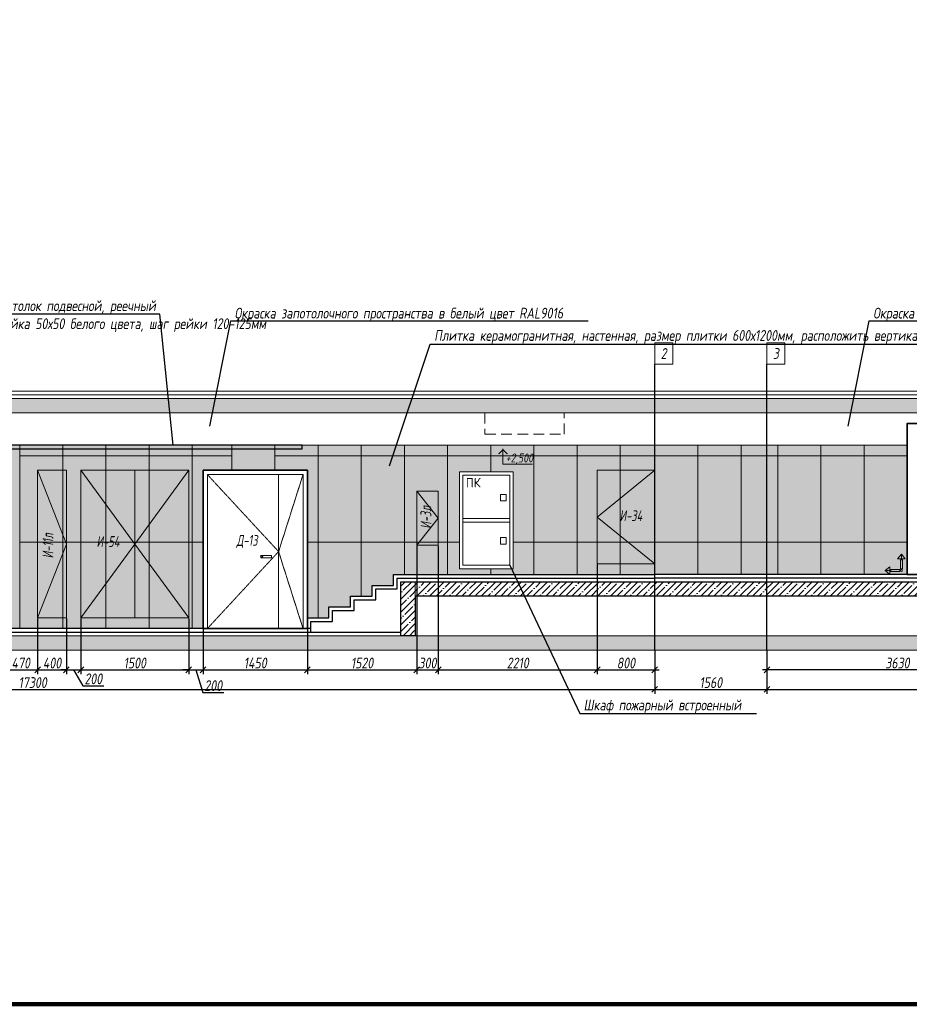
# Model space of a CAD drawing. Header units: millimetres. Extents: x -26888115 to 7466299, y -86687 to 22081.
# Tile 191 of 225: x 166136 to 178506, y -10017 to 3671. Entities that reach past the tile are written whole.
import ezdxf
from ezdxf import colors
from ezdxf.entities.mleader import LeaderData, LeaderLine
from ezdxf.math import Vec2, Vec3

# ---------------------------------------------------------------- set-up
doc = ezdxf.new("R2010")
doc.units = ezdxf.units.MM
for name, pattern in [('( Hidden )', [0.375, 0.25, -0.125]), ('DASHDOT', [25.4, 12.7, -6.35, 0, -6.35]), ('DASHED', [0.75, 0.5, -0.25]), ('DASHEDx20', [0.75, 0.5, -0.25])]:
    doc.linetypes.add(name, pattern=pattern)
doc.layers.get('Defpoints').update_dxf_attribs({"color": 31})
for name, color, linetype, lineweight in [('A-DETL-GENF', 7, 'Continuous', 5), ('dim_pot', 183, 'Continuous', 9), ('engineering', 20, 'Continuous', 13), ('nadpisi_v_tablice', 7, 'Continuous', 9), ('Двери', 7, 'Continuous', 5), ('Отделка стен', 253, 'Continuous', 0)]:
    doc.layers.add(name, color=color, linetype=linetype, lineweight=lineweight)
for name, color, linetype, lineweight, true_color in [('dim_obm', 7, 'Continuous', 9, 0x005700), ('dim_razv', 7, 'DASHDOT', 9, 0x285228), ('pol', 7, 'Continuous', 15, 0x55666d)]:
    doc.layers.add(name, color=color, linetype=linetype, lineweight=lineweight, true_color=true_color)
doc.styles.add('fl_iso paper', font='isocpeur.ttf', dxfattribs={"width": 0.8, "oblique": 10})
doc.styles.add('GOST-2.304_Type-B', font='GOST_Common.ttf')
doc.styles.add('In tre', font='isocpeur.ttf', dxfattribs={"width": 0.8, "oblique": 10})
doc.dimstyles.new('In tre 1_50', dxfattribs={"dimtxt": 150, "dimasz": 80, "dimexe": 60, "dimexo": 10, "dimgap": 20, "dimtad": 1, "dimdec": 0, "dimrnd": 5, "dimzin": 0, "dimdsep": 46, "dimtxsty": 'fl_iso paper', "dimblk": 'OBLIQUE', "dimcen": 0, "dimdle": 60, "dimadec": 0, "dimazin": 0, "dimtfac": 1, "dimtdec": 0, "dimtofl": 0, "dimtmove": 1, "dimatfit": 1, "dimfxl": 40, "dimtolj": 1, "dimtzin": 0, "dimarcsym": 1})

# ---------------------------------------------------------------- blocks, each defined once
blk = doc.blocks.new('_Oblique')
at = {"color": 0, "linetype": 'ByBlock', "lineweight": -2}
blk.add_line((-0.5, -0.5), (0.5, 0.5), dxfattribs=at)
blk = doc.blocks.new('*D115')
at = {"layer": 'Defpoints', "color": 0, "linetype": 'ByBlock', "transparency": 16777216}
for p in [(157666, -5093), (174966, -5093), (174966, -5639)]:
    blk.add_point(p, dxfattribs=at)
at = {"layer": 'dim_razv', "color": 0, "linetype": 'ByBlock', "lineweight": -2, "transparency": 16777216}
for p, q in [((157666, -5103), (157666, -5699)), ((174966, -5103), (174966, -5699)), ((157606, -5639), (175026, -5639))]:
    blk.add_line(p, q, dxfattribs=at)
at = {"layer": 'dim_razv', "color": 0, "linetype": 'ByBlock', "lineweight": -2, "transparency": 16777216, "xscale": 80, "yscale": 80, "zscale": 80, "rotation": 180}
blk.add_blockref('_Oblique', (157666, -5639), dxfattribs=at)
at = {"layer": 'dim_razv', "color": 0, "linetype": 'ByBlock', "lineweight": -2, "transparency": 16777216, "xscale": 80, "yscale": 80, "zscale": 80}
blk.add_blockref('_Oblique', (174966, -5639), dxfattribs=at)
at = {"layer": 'dim_razv', "color": 0, "linetype": 'ByBlock', "transparency": 16777216, "insert": (166316, -5544), "char_height": 150, "attachment_point": 5, "style": 'fl_iso paper'}
blk.add_mtext('\\A1;17300', dxfattribs=at)
blk = doc.blocks.new('*D116')
at = {"layer": 'Defpoints', "color": 0, "linetype": 'ByBlock', "transparency": 16777216}
for p in [(174966, -5093), (176526, -5093), (176526, -5639)]:
    blk.add_point(p, dxfattribs=at)
at = {"layer": 'dim_razv', "color": 0, "linetype": 'ByBlock', "lineweight": -2, "transparency": 16777216}
for p, q in [((174966, -5103), (174966, -5699)), ((176526, -5103), (176526, -5699)), ((174906, -5639), (176586, -5639))]:
    blk.add_line(p, q, dxfattribs=at)
at = {"layer": 'dim_razv', "color": 0, "linetype": 'ByBlock', "lineweight": -2, "transparency": 16777216, "xscale": 80, "yscale": 80, "zscale": 80, "rotation": 180}
blk.add_blockref('_Oblique', (174966, -5639), dxfattribs=at)
at = {"layer": 'dim_razv', "color": 0, "linetype": 'ByBlock', "lineweight": -2, "transparency": 16777216, "xscale": 80, "yscale": 80, "zscale": 80}
blk.add_blockref('_Oblique', (176526, -5639), dxfattribs=at)
at = {"layer": 'dim_razv', "color": 0, "linetype": 'ByBlock', "transparency": 16777216, "insert": (175746, -5544), "char_height": 150, "attachment_point": 5, "style": 'fl_iso paper'}
blk.add_mtext('\\A1;1560', dxfattribs=at)
blk = doc.blocks.new('*D117')
at = {"layer": 'Defpoints', "color": 0, "linetype": 'ByBlock', "transparency": 16777216}
for p in [(176526, -5093), (196236, -5093), (196236, -5639)]:
    blk.add_point(p, dxfattribs=at)
at = {"layer": 'dim_razv', "color": 0, "linetype": 'ByBlock', "lineweight": -2, "transparency": 16777216}
for p, q in [((176526, -5103), (176526, -5699)), ((196236, -5103), (196236, -5699)), ((176466, -5639), (196296, -5639))]:
    blk.add_line(p, q, dxfattribs=at)
at = {"layer": 'dim_razv', "color": 0, "linetype": 'ByBlock', "lineweight": -2, "transparency": 16777216, "xscale": 80, "yscale": 80, "zscale": 80, "rotation": 180}
blk.add_blockref('_Oblique', (176526, -5639), dxfattribs=at)
at = {"layer": 'dim_razv', "color": 0, "linetype": 'ByBlock', "lineweight": -2, "transparency": 16777216, "xscale": 80, "yscale": 80, "zscale": 80}
blk.add_blockref('_Oblique', (196236, -5639), dxfattribs=at)
at = {"layer": 'dim_razv', "color": 0, "linetype": 'ByBlock', "transparency": 16777216, "insert": (186381, -5544), "char_height": 150, "attachment_point": 5, "style": 'fl_iso paper'}
blk.add_mtext('\\A1;19710', dxfattribs=at)
blk = doc.blocks.new('*D136')
at = {"layer": 'Defpoints', "color": 0, "linetype": 'ByBlock', "transparency": 16777216}
for p in [(166386, -4643), (165916, -4793), (166386, -5367)]:
    blk.add_point(p, dxfattribs=at)
at = {"layer": 'dim_razv', "color": 0, "linetype": 'ByBlock', "lineweight": -2, "transparency": 16777216}
for p, q in [((166386, -4653), (166386, -5427)), ((165916, -4803), (165916, -5427)), ((165856, -5367), (166446, -5367))]:
    blk.add_line(p, q, dxfattribs=at)
at = {"layer": 'dim_razv', "color": 0, "linetype": 'ByBlock', "lineweight": -2, "transparency": 16777216, "xscale": 80, "yscale": 80, "zscale": 80, "rotation": 180}
blk.add_blockref('_Oblique', (165916, -5367), dxfattribs=at)
at = {"layer": 'dim_razv', "color": 0, "linetype": 'ByBlock', "lineweight": -2, "transparency": 16777216, "xscale": 80, "yscale": 80, "zscale": 80}
blk.add_blockref('_Oblique', (166386, -5367), dxfattribs=at)
at = {"layer": 'dim_razv', "color": 0, "linetype": 'ByBlock', "transparency": 16777216, "insert": (166151, -5272), "char_height": 150, "attachment_point": 5, "style": 'fl_iso paper'}
blk.add_mtext('\\A1;470', dxfattribs=at)
blk = doc.blocks.new('*D137')
at = {"layer": 'Defpoints', "color": 0, "linetype": 'ByBlock', "transparency": 16777216}
for p in [(166386, -4643), (166786, -4643), (166786, -5367)]:
    blk.add_point(p, dxfattribs=at)
at = {"layer": 'dim_razv', "color": 0, "linetype": 'ByBlock', "lineweight": -2, "transparency": 16777216}
for p, q in [((166386, -4653), (166386, -5427)), ((166786, -4653), (166786, -5427)), ((166326, -5367), (166846, -5367))]:
    blk.add_line(p, q, dxfattribs=at)
at = {"layer": 'dim_razv', "color": 0, "linetype": 'ByBlock', "lineweight": -2, "transparency": 16777216, "xscale": 80, "yscale": 80, "zscale": 80, "rotation": 180}
blk.add_blockref('_Oblique', (166386, -5367), dxfattribs=at)
at = {"layer": 'dim_razv', "color": 0, "linetype": 'ByBlock', "lineweight": -2, "transparency": 16777216, "xscale": 80, "yscale": 80, "zscale": 80}
blk.add_blockref('_Oblique', (166786, -5367), dxfattribs=at)
at = {"layer": 'dim_razv', "color": 0, "linetype": 'ByBlock', "transparency": 16777216, "insert": (166586, -5272), "char_height": 150, "attachment_point": 5, "style": 'fl_iso paper'}
blk.add_mtext('\\A1;400', dxfattribs=at)
blk = doc.blocks.new('*D138')
at = {"layer": 'Defpoints', "color": 0, "linetype": 'ByBlock', "transparency": 16777216}
for p in [(166786, -4643), (166986, -4643), (166986, -5367)]:
    blk.add_point(p, dxfattribs=at)
at = {"layer": 'dim_razv', "color": 0, "linetype": 'ByBlock', "lineweight": -2, "transparency": 16777216}
for p, q in [((166786, -4653), (166786, -5427)), ((166986, -4653), (166986, -5427)), ((166786, -5367), (166706, -5367)), ((166786, -5367), (166986, -5367)), ((166886, -5367), (167012, -5587)), ((166986, -5367), (167066, -5367)), ((167012, -5587), (167307, -5587))]:
    blk.add_line(p, q, dxfattribs=at)
at = {"layer": 'dim_razv', "color": 0, "linetype": 'ByBlock', "lineweight": -2, "transparency": 16777216, "xscale": 80, "yscale": 80, "zscale": 80}
blk.add_blockref('_Oblique', (166786, -5367), dxfattribs=at)
at = {"layer": 'dim_razv', "color": 0, "linetype": 'ByBlock', "lineweight": -2, "transparency": 16777216, "xscale": 80, "yscale": 80, "zscale": 80, "rotation": 180}
blk.add_blockref('_Oblique', (166986, -5367), dxfattribs=at)
at = {"layer": 'dim_razv', "color": 0, "linetype": 'ByBlock', "transparency": 16777216, "insert": (167160, -5492), "char_height": 150, "attachment_point": 5, "style": 'fl_iso paper'}
blk.add_mtext('\\A1;200', dxfattribs=at)
blk = doc.blocks.new('*D139')
at = {"layer": 'Defpoints', "color": 0, "linetype": 'ByBlock', "transparency": 16777216}
for p in [(166986, -4643), (168486, -4643), (168486, -5367)]:
    blk.add_point(p, dxfattribs=at)
at = {"layer": 'dim_razv', "color": 0, "linetype": 'ByBlock', "lineweight": -2, "transparency": 16777216}
for p, q in [((166986, -4653), (166986, -5427)), ((168486, -4653), (168486, -5427)), ((166926, -5367), (168546, -5367))]:
    blk.add_line(p, q, dxfattribs=at)
at = {"layer": 'dim_razv', "color": 0, "linetype": 'ByBlock', "lineweight": -2, "transparency": 16777216, "xscale": 80, "yscale": 80, "zscale": 80, "rotation": 180}
blk.add_blockref('_Oblique', (166986, -5367), dxfattribs=at)
at = {"layer": 'dim_razv', "color": 0, "linetype": 'ByBlock', "lineweight": -2, "transparency": 16777216, "xscale": 80, "yscale": 80, "zscale": 80}
blk.add_blockref('_Oblique', (168486, -5367), dxfattribs=at)
at = {"layer": 'dim_razv', "color": 0, "linetype": 'ByBlock', "transparency": 16777216, "insert": (167736, -5272), "char_height": 150, "attachment_point": 5, "style": 'fl_iso paper'}
blk.add_mtext('\\A1;1500', dxfattribs=at)
blk = doc.blocks.new('*D140')
at = {"layer": 'Defpoints', "color": 0, "linetype": 'ByBlock', "transparency": 16777216}
for p in [(168486, -4643), (168686, -4793), (168686, -5367)]:
    blk.add_point(p, dxfattribs=at)
at = {"layer": 'dim_razv', "color": 0, "linetype": 'ByBlock', "lineweight": -2, "transparency": 16777216}
for p, q in [((168486, -4653), (168486, -5427)), ((168686, -4803), (168686, -5427)), ((168486, -5367), (168406, -5367)), ((168486, -5367), (168686, -5367)), ((168586, -5367), (168681, -5682)), ((168686, -5367), (168766, -5367)), ((168681, -5682), (168975, -5682))]:
    blk.add_line(p, q, dxfattribs=at)
at = {"layer": 'dim_razv', "color": 0, "linetype": 'ByBlock', "lineweight": -2, "transparency": 16777216, "xscale": 80, "yscale": 80, "zscale": 80}
blk.add_blockref('_Oblique', (168486, -5367), dxfattribs=at)
at = {"layer": 'dim_razv', "color": 0, "linetype": 'ByBlock', "lineweight": -2, "transparency": 16777216, "xscale": 80, "yscale": 80, "zscale": 80, "rotation": 180}
blk.add_blockref('_Oblique', (168686, -5367), dxfattribs=at)
at = {"layer": 'dim_razv', "color": 0, "linetype": 'ByBlock', "transparency": 16777216, "insert": (168828, -5587), "char_height": 150, "attachment_point": 5, "style": 'fl_iso paper'}
blk.add_mtext('\\A1;200', dxfattribs=at)
blk = doc.blocks.new('*D141')
at = {"layer": 'Defpoints', "color": 0, "linetype": 'ByBlock', "transparency": 16777216}
for p in [(168686, -4793), (170136, -4793), (170136, -5367)]:
    blk.add_point(p, dxfattribs=at)
at = {"layer": 'dim_razv', "color": 0, "linetype": 'ByBlock', "lineweight": -2, "transparency": 16777216}
for p, q in [((168686, -4803), (168686, -5427)), ((170136, -4803), (170136, -5427)), ((168626, -5367), (170196, -5367))]:
    blk.add_line(p, q, dxfattribs=at)
at = {"layer": 'dim_razv', "color": 0, "linetype": 'ByBlock', "lineweight": -2, "transparency": 16777216, "xscale": 80, "yscale": 80, "zscale": 80, "rotation": 180}
blk.add_blockref('_Oblique', (168686, -5367), dxfattribs=at)
at = {"layer": 'dim_razv', "color": 0, "linetype": 'ByBlock', "lineweight": -2, "transparency": 16777216, "xscale": 80, "yscale": 80, "zscale": 80}
blk.add_blockref('_Oblique', (170136, -5367), dxfattribs=at)
at = {"layer": 'dim_razv', "color": 0, "linetype": 'ByBlock', "transparency": 16777216, "insert": (169411, -5272), "char_height": 150, "attachment_point": 5, "style": 'fl_iso paper'}
blk.add_mtext('\\A1;1450', dxfattribs=at)
blk = doc.blocks.new('*D142')
at = {"layer": 'Defpoints', "color": 0, "linetype": 'ByBlock', "transparency": 16777216}
for p in [(171656, -3633), (170136, -4793), (171656, -5367)]:
    blk.add_point(p, dxfattribs=at)
at = {"layer": 'dim_razv', "color": 0, "linetype": 'ByBlock', "lineweight": -2, "transparency": 16777216}
for p, q in [((171656, -3643), (171656, -5427)), ((170136, -4803), (170136, -5427)), ((170076, -5367), (171716, -5367))]:
    blk.add_line(p, q, dxfattribs=at)
at = {"layer": 'dim_razv', "color": 0, "linetype": 'ByBlock', "lineweight": -2, "transparency": 16777216, "xscale": 80, "yscale": 80, "zscale": 80, "rotation": 180}
blk.add_blockref('_Oblique', (170136, -5367), dxfattribs=at)
at = {"layer": 'dim_razv', "color": 0, "linetype": 'ByBlock', "lineweight": -2, "transparency": 16777216, "xscale": 80, "yscale": 80, "zscale": 80}
blk.add_blockref('_Oblique', (171656, -5367), dxfattribs=at)
at = {"layer": 'dim_razv', "color": 0, "linetype": 'ByBlock', "transparency": 16777216, "insert": (170896, -5272), "char_height": 150, "attachment_point": 5, "style": 'fl_iso paper'}
blk.add_mtext('\\A1;1520', dxfattribs=at)
blk = doc.blocks.new('*D143')
at = {"layer": 'Defpoints', "color": 0, "linetype": 'ByBlock', "transparency": 16777216}
for p in [(171956, -3633), (174166, -3893), (174166, -5367)]:
    blk.add_point(p, dxfattribs=at)
at = {"layer": 'dim_razv', "color": 0, "linetype": 'ByBlock', "lineweight": -2, "transparency": 16777216}
for p, q in [((171956, -3643), (171956, -5427)), ((174166, -3903), (174166, -5427)), ((171896, -5367), (174226, -5367))]:
    blk.add_line(p, q, dxfattribs=at)
at = {"layer": 'dim_razv', "color": 0, "linetype": 'ByBlock', "lineweight": -2, "transparency": 16777216, "xscale": 80, "yscale": 80, "zscale": 80, "rotation": 180}
blk.add_blockref('_Oblique', (171956, -5367), dxfattribs=at)
at = {"layer": 'dim_razv', "color": 0, "linetype": 'ByBlock', "lineweight": -2, "transparency": 16777216, "xscale": 80, "yscale": 80, "zscale": 80}
blk.add_blockref('_Oblique', (174166, -5367), dxfattribs=at)
at = {"layer": 'dim_razv', "color": 0, "linetype": 'ByBlock', "transparency": 16777216, "insert": (173061, -5272), "char_height": 150, "attachment_point": 5, "style": 'fl_iso paper'}
blk.add_mtext('\\A1;2210', dxfattribs=at)
blk = doc.blocks.new('*D144')
at = {"layer": 'Defpoints', "color": 0, "linetype": 'ByBlock', "transparency": 16777216}
for p in [(174166, -3893), (174966, -5093), (174966, -5367)]:
    blk.add_point(p, dxfattribs=at)
at = {"layer": 'dim_razv', "color": 0, "linetype": 'ByBlock', "lineweight": -2, "transparency": 16777216}
for p, q in [((174166, -3903), (174166, -5427)), ((174966, -5103), (174966, -5427)), ((174106, -5367), (175026, -5367))]:
    blk.add_line(p, q, dxfattribs=at)
at = {"layer": 'dim_razv', "color": 0, "linetype": 'ByBlock', "lineweight": -2, "transparency": 16777216, "xscale": 80, "yscale": 80, "zscale": 80, "rotation": 180}
blk.add_blockref('_Oblique', (174166, -5367), dxfattribs=at)
at = {"layer": 'dim_razv', "color": 0, "linetype": 'ByBlock', "lineweight": -2, "transparency": 16777216, "xscale": 80, "yscale": 80, "zscale": 80}
blk.add_blockref('_Oblique', (174966, -5367), dxfattribs=at)
at = {"layer": 'dim_razv', "color": 0, "linetype": 'ByBlock', "transparency": 16777216, "insert": (174566, -5272), "char_height": 150, "attachment_point": 5, "style": 'fl_iso paper'}
blk.add_mtext('\\A1;800', dxfattribs=at)
blk = doc.blocks.new('*D693')
at = {"layer": 'Defpoints', "color": 0, "linetype": 'ByBlock', "transparency": 16777216}
for p in [(171656, -3643), (171956, -3643), (171956, -5367)]:
    blk.add_point(p, dxfattribs=at)
at = {"layer": 'dim_razv', "color": 0, "linetype": 'ByBlock', "lineweight": -2, "transparency": 16777216}
for p, q in [((171656, -3653), (171656, -5427)), ((171956, -3653), (171956, -5427)), ((171596, -5367), (172016, -5367))]:
    blk.add_line(p, q, dxfattribs=at)
at = {"layer": 'dim_razv', "color": 0, "linetype": 'ByBlock', "lineweight": -2, "transparency": 16777216, "xscale": 80, "yscale": 80, "zscale": 80, "rotation": 180}
blk.add_blockref('_Oblique', (171656, -5367), dxfattribs=at)
at = {"layer": 'dim_razv', "color": 0, "linetype": 'ByBlock', "lineweight": -2, "transparency": 16777216, "xscale": 80, "yscale": 80, "zscale": 80}
blk.add_blockref('_Oblique', (171956, -5367), dxfattribs=at)
at = {"layer": 'dim_razv', "color": 0, "linetype": 'ByBlock', "transparency": 16777216, "insert": (171806, -5272), "char_height": 150, "attachment_point": 5, "style": 'fl_iso paper'}
blk.add_mtext('\\A1;300', dxfattribs=at)
blk = doc.blocks.new('*D695')
at = {"layer": 'Defpoints', "color": 0, "linetype": 'ByBlock', "transparency": 16777216}
for p in [(180156, -4193), (176526, -5093), (176526, -5367)]:
    blk.add_point(p, dxfattribs=at)
at = {"layer": 'dim_razv', "color": 0, "linetype": 'ByBlock', "lineweight": -2, "transparency": 16777216}
for p, q in [((180156, -4203), (180156, -5427)), ((176526, -5103), (176526, -5427)), ((180216, -5367), (176466, -5367))]:
    blk.add_line(p, q, dxfattribs=at)
at = {"layer": 'dim_razv', "color": 0, "linetype": 'ByBlock', "lineweight": -2, "transparency": 16777216, "xscale": 80, "yscale": 80, "zscale": 80, "rotation": 180}
blk.add_blockref('_Oblique', (176526, -5367), dxfattribs=at)
at = {"layer": 'dim_razv', "color": 0, "linetype": 'ByBlock', "lineweight": -2, "transparency": 16777216, "xscale": 80, "yscale": 80, "zscale": 80}
blk.add_blockref('_Oblique', (180156, -5367), dxfattribs=at)
at = {"layer": 'dim_razv', "color": 0, "linetype": 'ByBlock', "transparency": 16777216, "insert": (178341, -5272), "char_height": 150, "attachment_point": 5, "style": 'fl_iso paper'}
blk.add_mtext('\\A1;3630', dxfattribs=at)
blk = doc.blocks.new('1')
at = {"layer": 'pol', "linetype": 'ByBlock'}
h = blk.add_hatch(color=1, dxfattribs=at)
h.paths.add_polyline_path([(35776, 73135), (35803, 73135), (35803, 73259), (35776, 73259)])
h.paths.add_polyline_path([(35790, 73275), (35843, 73275), (35790, 73338)])
h.paths.add_polyline_path([(35790, 73275), (35736, 73275), (35790, 73338)])
edge = h.paths.add_edge_path()
edge.add_arc((35790, 73111), 13.4, 0, 360)
h = blk.add_hatch(color=1, dxfattribs=at)
h.paths.add_polyline_path([(35813, 73097), (35813, 73124), (35937, 73124), (35937, 73097)])
h.paths.add_polyline_path([(35952, 73111), (35952, 73164), (36016, 73111)])
h.paths.add_polyline_path([(35952, 73111), (35952, 73057), (36016, 73111)])
at = {"layer": 'pol', "color": 1, "linetype": 'ByBlock'}
for points in [[(35790, 73275), (35736, 73275), (35790, 73338), (35790, 73275)], [(35790, 73275), (35843, 73275), (35790, 73338), (35790, 73275)], [(35952, 73111), (35952, 73164), (36016, 73111), (35952, 73111)], [(35952, 73111), (35952, 73057), (36016, 73111), (35952, 73111)]]:
    blk.add_lwpolyline(points, dxfattribs=at)
for points in [[(35776, 73135), (35803, 73135), (35803, 73259), (35776, 73259)], [(35813, 73097), (35813, 73124), (35937, 73124), (35937, 73097)]]:
    blk.add_lwpolyline(points, close=True, dxfattribs=at)
blk.add_circle((35790, 73111), 13.4, dxfattribs=at)

msp = doc.modelspace()

# ---------------------------------------------------------------- hatches: boundary and pattern name
at = {"layer": 'A-DETL-GENF'}
h = msp.add_hatch(dxfattribs=at)
h.set_pattern_fill('ANSI35', color=256, scale=20, style=0)
h.set_pattern_definition([(45, (32423.26, -12634.1), (-89.80256, 89.80256), []), (45, (32513.07, -12634.1), (-89.80256, 89.80256), [158.75, -31.75, 0, -31.75])])
h.paths.add_polyline_path([(156807.4, -1792.9), (206594.9, -1792.9), (206594.9, -1592.9), (156807.4, -1592.9)])
h.paths.add_polyline_path([(156807.4, -5092.9), (206594.9, -5092.9), (206594.9, -4892.9), (156807.4, -4892.9)])
h = msp.add_hatch(dxfattribs=at)
h.set_pattern_fill('ANSI35', color=256, scale=20, style=0)
h.set_pattern_definition([(45, (-1400, 50), (-89.80256, 89.80256), []), (45, (-1310.2, 50), (-89.80256, 89.80256), [158.75, -31.75, 0, -31.75])])
h.paths.add_polyline_path([(171436, -4892.9), (171436, -4142.9), (180056, -4142.9), (180056, -4892.9), (179856, -4892.9), (179856, -4342.9), (171636, -4342.9), (171636, -4892.9)])
at = {"layer": 'dim_obm'}
msp.add_hatch(color=256, dxfattribs=at).paths.add_polyline_path([(172924.1, -2360.9), (172856, -2292.9), (172788, -2360.9), (172799.5, -2372.5), (172856, -2316), (172912.5, -2372.5)], flags=0)
at = {"layer": 'dim_razv', "true_color": 0xeceae4, "transparency": 33554687}
h = msp.add_hatch(dxfattribs=at)
h.set_pattern_fill('AR-SAND', color=254, scale=3, angle=315)
h.paths.add_polyline_path([(157666, -4792.9), (157666, -2242.9), (178476, -2242.9), (178476, -4042.9), (171336, -4042.9), (171336, -4192.9), (171036, -4192.9), (171036, -4342.9), (170736, -4342.9), (170736, -4492.9), (170436, -4492.9), (170436, -4642.9), (170136, -4642.9), (170136, -2592.9), (168686, -2592.9), (168686, -4792.9), (165916, -4792.9), (165916, -2612.9), (163956, -2612.9), (163956, -4792.9)])
h.paths.add_polyline_path([(172249.8, -2612.9), (172999.8, -2612.9), (172999.8, -3962.9), (172249.8, -3962.9)], flags=16)
h.paths.add_polyline_path([(181356, -4792.9), (181356, -4642.9), (181056, -4642.9), (181056, -4492.9), (180756, -4492.9), (180756, -4342.9), (180456, -4342.9), (180456, -4192.9), (180156, -4192.9), (180156, -4042.9), (179826, -4042.9), (179826, -2242.9), (206086, -2242.9), (206086, -4792.9)])
at = {"layer": 'dim_razv', "true_color": 0xcccccc}
h = msp.add_hatch(dxfattribs=at)
h.set_pattern_fill('AR-SAND', color=254, scale=3, angle=315)
h.set_pattern_definition([(352.5, (48759.76, -15931.53), (100.42605, 107.2144), [0, -115.824, 0, -129.54, 0, -123.825]), (322.5, (48759.76, -15931.53), (247.41986, 56.70328), [0, -62.484, 0, -104.394, 0, -40.005]), (282.5, (48693.49, -15865.26), (168.0997, -167.48995), [0, -38.1, 0, -137.16, 0, -179.07]), (272.5, (48693.49, -15865.26), (209.26523, -114.68433), [0, -19.05, 0, -89.916, 0, -102.87])])
h.paths.add_polyline_path([(169636.9, -3777.9), (169486.9, -3777.9), (169486.9, -3807.9), (169636.9, -3807.9)])

# ---------------------------------------------------------------- linework, layer by layer
at = {"lineweight": 13}
for points in [[(174966, -2242.9), (174966, -1119.3)], [(166386, -2592.9), (166786, -3617.9), (166386, -4642.9)], [(166986, -2592.9), (167736, -3617.9), (166986, -4642.9)], [(167736, -2592.9), (167736, -4642.9)], [(168486, -2592.9), (167736, -3617.9), (168486, -4642.9)], [(174966, -2592.9), (174166, -3242.9), (174966, -3892.9)], [(169736, -2652.9), (169736, -4792.9)], [(171656, -2882.9), (171956, -3257.9), (171656, -3632.9)], [(175356, -4142.9), (171436, -4142.9)], [(171636, -4342.9), (175356, -4342.9)], [(206286, -4842.9), (206594.9, -4842.9), (206594.9, -4892.9), (156807.4, -4892.9), (156807.4, -4842.9), (157466, -4842.9)], [(157666, -4842.9), (171436, -4842.9)]]:
    msp.add_lwpolyline(points, dxfattribs=at)
at = {"lineweight": 30}
for points in [[(174966, -5092.9), (174966, -1119.3)], [(176526, -5092.9), (176526, -1119.3)], [(170136, -4792.9), (170136, -4642.9), (170436, -4642.9), (170436, -4492.9), (170736, -4492.9), (170736, -4342.9), (171036, -4342.9), (171036, -4192.9), (171336, -4192.9), (171336, -4042.9), (174966, -4042.9)], [(170186, -4842.9), (170186, -4692.9), (170486, -4692.9), (170486, -4542.9), (170786, -4542.9), (170786, -4392.9), (171086, -4392.9), (171086, -4242.9), (171386, -4242.9), (171386, -4092.9), (174966, -4092.9)], [(181356, -4792.9), (181356, -4642.9), (181056, -4642.9), (181056, -4492.9), (180756, -4492.9), (180756, -4342.9), (180456, -4342.9), (180456, -4192.9), (180156, -4192.9), (180156, -4042.9), (174966, -4042.9)], [(181306, -4842.9), (181306, -4692.9), (181006, -4692.9), (181006, -4542.9), (180706, -4542.9), (180706, -4392.9), (180406, -4392.9), (180406, -4242.9), (180106, -4242.9), (180106, -4092.9), (174966, -4092.9)], [(170186, -4792.9), (157666, -4792.9)], [(157666, -4842.9), (171436, -4842.9)]]:
    msp.add_lwpolyline(points, dxfattribs=at)
at = {"lineweight": 13}
for points in [[(156807.4, -1542.9), (206594.9, -1542.9), (206594.9, -1492.9), (156807.4, -1492.9)], [(206594.9, -1592.9), (156807.4, -1592.9), (156807.4, -1542.9), (206594.9, -1542.9)], [(156807.4, -1792.9), (206594.9, -1792.9), (206594.9, -1592.9), (156807.4, -1592.9)], [(166386, -4642.9), (166386, -2592.9), (166786, -2592.9), (166786, -4642.9)], [(166986, -4642.9), (166986, -2592.9), (168486, -2592.9), (168486, -4642.9)], [(174166, -3892.9), (174966, -3892.9), (174966, -2592.9), (174166, -2592.9)], [(168746, -2652.9), (170076, -2652.9), (170076, -4792.9), (168746, -4792.9)], [(172249.8, -3962.9), (172249.8, -2612.9), (172999.8, -2612.9), (172999.8, -3962.9)], [(172249.8, -2612.9), (172999.8, -2612.9), (172999.8, -3962.9), (172249.8, -3962.9)], [(172299.8, -3912.9), (172299.8, -2662.9), (172949.8, -2662.9), (172949.8, -3912.9)], [(171656, -3632.9), (171956, -3632.9), (171956, -2882.9), (171656, -2882.9)], [(172819.8, -3019.1), (172819.8, -2929.1), (172899.8, -2929.1), (172899.8, -3019.1)], [(172299.8, -3262.9), (172949.8, -3262.9), (172949.8, -3312.9), (172299.8, -3312.9)], [(172819.8, -3619.1), (172819.8, -3529.1), (172899.8, -3529.1), (172899.8, -3619.1)], [(169636.9, -3777.9), (169486.9, -3777.9), (169486.9, -3807.9), (169636.9, -3807.9)], [(171436, -4142.9), (171636, -4142.9), (171636, -4892.9), (171436, -4892.9)], [(156807.4, -5092.9), (206594.9, -5092.9), (206594.9, -4892.9), (156807.4, -4892.9)]]:
    msp.add_lwpolyline(points, close=True, dxfattribs=at)
at = {"color": 8, "linetype": 'DASHED', "lineweight": 0, "ltscale": 300}
msp.add_lwpolyline([(172606, -1792.9), (172606, -2092.9), (173706, -2092.9), (173706, -1792.9), (172606, -1792.9)], close=True, dxfattribs=at)
at = {"lineweight": 35}
for points in [[(178476, -4042.9), (179826, -4042.9), (179826, -1942.9), (178476, -1942.9)], [(168686, -2592.9), (170136, -2592.9), (170136, -4792.9), (168686, -4792.9)]]:
    msp.add_lwpolyline(points, close=True, dxfattribs=at)
at = {"lineweight": 30}
msp.add_lwpolyline([(170066, -2242.9), (157666, -2242.9), (157666, -2292.9), (170066, -2292.9)], close=True, dxfattribs=at)
at = {"linetype": 'ByBlock', "lineweight": 0}
msp.add_lwpolyline([(157666, -4792.9), (157666, -2242.9), (178476, -2242.9), (178476, -4042.9), (171336, -4042.9), (171336, -4192.9), (171036, -4192.9), (171036, -4342.9), (170736, -4342.9), (170736, -4492.9), (170436, -4492.9), (170436, -4642.9), (170136, -4642.9), (170136, -2592.9), (168686, -2592.9), (168686, -4792.9), (165916, -4792.9), (165916, -2612.9), (163956, -2612.9), (163956, -4792.9)], close=True, dxfattribs=at)
at = {"linetype": '( Hidden )', "lineweight": 13, "ltscale": 10}
for points in [[(168746, -2652.9), (169736, -3722.9), (168746, -4792.9)], [(170076, -2652.9), (169736, -3722.9), (170076, -4792.9)]]:
    msp.add_lwpolyline(points, dxfattribs=at)
msp.add_lwpolyline([(171436, -4892.9), (171436, -4142.9), (180056, -4142.9), (180056, -4892.9), (179856, -4892.9), (179856, -4342.9), (171636, -4342.9), (171636, -4892.9)], close=True)
at = {"layer": 'Defpoints', "color": 1, "lineweight": 100}
msp.add_lwpolyline([(145825.4, -10016.5), (249195.3, -10016.5), (249195.3, 17359), (145825.4, 17359)], close=True, dxfattribs=at)
at = {"layer": 'dim_obm'}
msp.add_lwpolyline([(172856, -2292.9), (172856, -2372.9), (172856, -2508.4), (173267, -2508.4)], dxfattribs=at)
at = {"layer": 'dim_pot', "color": 10, "lineweight": 0}
for points in [[(174966, -819.3), (175216, -819.3), (175216, -1119.3), (174966, -1119.3)], [(176526, -819.3), (176776, -819.3), (176776, -1119.3), (176526, -1119.3)]]:
    msp.add_lwpolyline(points, close=True, dxfattribs=at)
at = {"layer": 'Отделка стен', "transparency": 33554687}
for points in [[(166136, -2242.9), (166136, -2392.9), (166736, -2392.9), (166736, -2242.9)], [(166736, -2242.9), (166736, -2392.9), (167336, -2392.9), (167336, -2242.9)], [(167336, -2242.9), (167336, -2392.9), (167936, -2392.9), (167936, -2242.9)], [(167936, -2242.9), (167936, -2392.9), (168536, -2392.9), (168536, -2242.9)], [(169686, -2242.9), (169686, -2392.9), (170286, -2392.9), (170286, -2242.9)], [(170286, -2242.9), (170286, -2392.9), (170886, -2392.9), (170886, -2242.9)], [(170886, -2242.9), (170886, -2392.9), (171486, -2392.9), (171486, -2242.9)], [(171486, -2242.9), (171486, -2392.9), (172086, -2392.9), (172086, -2242.9)], [(172086, -2242.9), (172086, -2392.9), (172686, -2392.9), (172686, -2242.9)], [(172686, -2242.9), (172686, -2392.9), (173286, -2392.9), (173286, -2242.9)], [(173286, -2242.9), (173286, -2392.9), (173886, -2392.9), (173886, -2242.9)], [(173886, -2242.9), (173886, -2392.9), (174486, -2392.9), (174486, -2242.9)], [(174486, -2242.9), (174486, -2392.9), (174966, -2392.9), (174966, -2242.9)], [(174966, -2242.9), (174966, -2392.9), (175566, -2392.9), (175566, -2242.9)], [(175566, -2242.9), (175566, -2392.9), (176166, -2392.9), (176166, -2242.9)], [(176166, -2242.9), (176166, -2392.9), (176676, -2392.9), (176676, -2242.9)], [(176676, -2242.9), (176676, -2392.9), (177276, -2392.9), (177276, -2242.9)], [(177276, -2242.9), (177276, -2392.9), (177876, -2392.9), (177876, -2242.9)], [(177876, -2242.9), (177876, -2392.9), (178476, -2392.9), (178476, -2242.9)], [(166136, -2392.9), (166136, -3592.9), (166736, -3592.9), (166736, -2392.9)], [(166736, -2392.9), (166736, -3592.9), (167336, -3592.9), (167336, -2392.9)], [(167336, -2392.9), (167336, -3592.9), (167936, -3592.9), (167936, -2392.9)], [(167936, -2392.9), (167936, -3592.9), (168536, -3592.9), (168536, -2392.9)], [(170286, -2392.9), (170286, -3592.9), (170886, -3592.9), (170886, -2392.9)], [(170886, -2392.9), (170886, -3592.9), (171486, -3592.9), (171486, -2392.9)], [(171486, -2392.9), (171486, -3592.9), (172086, -3592.9), (172086, -2392.9)], [(173286, -2392.9), (173286, -3592.9), (173886, -3592.9), (173886, -2392.9)], [(173886, -2392.9), (173886, -3592.9), (174486, -3592.9), (174486, -2392.9)], [(174486, -2392.9), (174486, -3592.9), (174966, -3592.9), (174966, -2392.9)], [(174966, -2392.9), (174966, -3592.9), (175566, -3592.9), (175566, -2392.9)], [(175566, -2392.9), (175566, -3592.9), (176166, -3592.9), (176166, -2392.9)], [(176166, -2392.9), (176166, -3592.9), (176676, -3592.9), (176676, -2392.9)], [(176676, -2392.9), (176676, -3592.9), (177276, -3592.9), (177276, -2392.9)], [(177276, -2392.9), (177276, -3592.9), (177876, -3592.9), (177876, -2392.9)], [(177876, -2392.9), (177876, -3592.9), (178476, -3592.9), (178476, -2392.9)], [(166136, -3592.9), (166136, -4792.9), (166736, -4792.9), (166736, -3592.9)], [(166736, -3592.9), (166736, -4792.9), (167336, -4792.9), (167336, -3592.9)], [(167336, -3592.9), (167336, -4792.9), (167936, -4792.9), (167936, -3592.9)], [(167936, -3592.9), (167936, -4792.9), (168536, -4792.9), (168536, -3592.9)]]:
    msp.add_lwpolyline(points, close=True, dxfattribs=at)
for points in [[(169086, -2592.9), (169086, -2242.9), (168536, -2242.9), (168536, -2392.9), (168836, -2392.9)], [(169686, -2592.9), (169686, -2242.9), (169086, -2242.9), (169086, -2592.9)], [(170286, -2392.9), (170286, -2242.9), (169686, -2242.9), (169686, -2592.9)], [(169086, -2392.9), (168536, -2392.9), (168536, -3592.9), (168686, -3592.9)], [(172686, -2612.9), (172686, -2392.9), (172086, -2392.9), (172086, -3592.9), (172249.8, -3592.9)], [(172999.8, -3592.9), (173286, -3592.9), (173286, -2392.9), (172686, -2392.9), (172686, -2612.9)], [(170286, -4642.9), (170286, -3592.9), (170136, -3592.9), (170136, -4792.9)], [(170886, -4342.9), (170886, -3592.9), (170286, -3592.9), (170286, -4642.9)], [(171486, -4042.9), (171486, -3592.9), (170886, -3592.9), (170886, -4342.9)], [(172086, -4042.9), (172086, -3592.9), (171486, -3592.9), (171486, -4042.9)], [(172249.8, -3592.9), (172086, -3592.9), (172086, -4042.9)], [(173286, -4042.9), (173286, -3592.9), (172999.8, -3592.9)], [(173886, -4042.9), (173886, -3592.9), (173286, -3592.9), (173286, -4042.9)], [(174486, -4042.9), (174486, -3592.9), (173886, -3592.9), (173886, -4042.9)], [(174486, -4042.9), (174486, -4042.9), (174966, -4042.9), (174966, -3592.9), (174486, -3592.9), (174486, -4042.9)], [(175566, -4042.9), (175566, -3592.9), (174966, -3592.9), (174966, -4042.9)], [(176166, -4042.9), (176166, -3592.9), (175566, -3592.9), (175566, -4042.9)], [(176676, -4042.9), (176676, -3592.9), (176166, -3592.9), (176166, -4042.9)], [(177276, -4042.9), (177276, -3592.9), (176676, -3592.9), (176676, -4042.9)], [(177876, -4042.9), (177876, -3592.9), (177276, -3592.9), (177276, -4042.9)], [(178476, -4042.9), (178476, -3592.9), (177876, -3592.9), (177876, -4042.9)], [(172686, -4042.9), (172686, -3962.9)], [(172686, -3962.9), (172686, -4042.9)]]:
    msp.add_lwpolyline(points, dxfattribs=at)

# ---------------------------------------------------------------- block references
at = {"linetype": 'ByBlock', "xscale": -0.9938708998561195, "yscale": 0.9938708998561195, "zscale": 0.9938708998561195}
msp.add_blockref('1', (213966.1, -76649.2), dxfattribs=at)

# ---------------------------------------------------------------- texts
at = {"layer": 'dim_obm', "insert": (172894.4, -2359.2), "char_height": 125, "attachment_point": 1, "line_spacing_factor": 0.666667, "style": 'fl_iso paper'}
msp.add_mtext('+2,500', dxfattribs=at)
at = {"layer": 'dim_pot', "color": 10, "lineweight": 0, "char_height": 150, "attachment_point": 5, "style": 'fl_iso paper'}
for s, insert in [('2', (175091, -969.3)), ('3', (176651, -969.3))]:
    msp.add_mtext_dynamic_manual_height_columns(s, width=190.261, gutter_width=1350, heights=[0], dxfattribs=dict(at, insert=insert))
at = {"layer": 'engineering', "color": 0, "linetype": 'DASHEDx20', "ltscale": 4, "transparency": 33554687, "insert": (172441.9, -2764.7), "char_height": 130, "attachment_point": 5, "style": 'GOST-2.304_Type-B'}
msp.add_mtext('ПК', dxfattribs=at)
at = {"layer": 'nadpisi_v_tablice', "lineweight": 18, "attachment_point": 1, "style": 'fl_iso paper'}
for s, insert, char_height, width in [('\\pi1232.9;Условные обозначения систем ОВиК', (110923.7, -1449.4), 400, 9720.362), ('\\pi1853.2;Обозначение \\P\\pi1685.2;и изображение', (108648.8, -2794.1), 300, 5595.365)]:
    msp.add_mtext(s, dxfattribs=dict(at, insert=insert, char_height=char_height, width=width))
at = {"layer": 'Двери', "lineweight": 0, "char_height": 150, "attachment_point": 5, "rotation": 90, "style": 'fl_iso paper'}
for s, insert in [('{\\W0.7;И-3л}', (171784, -3246.7)), ('{\\W0.7;И-11л}', (166528.7, -3642.6))]:
    msp.add_mtext_dynamic_manual_height_columns(s, width=190.261, gutter_width=1350, heights=[0], dxfattribs=dict(at, insert=insert))
at = {"layer": 'Двери', "lineweight": 0, "char_height": 150, "attachment_point": 5, "style": 'fl_iso paper'}
for s, insert in [('{\\W0.7;И-34}', (174635.5, -3223.8)), ('{\\W0.7;И-54}', (167364.2, -3583.5)), ('{\\W0.7;Д-13}', (169297.6, -3583.5))]:
    msp.add_mtext_dynamic_manual_height_columns(s, width=190.261, gutter_width=1350, heights=[0], dxfattribs=dict(at, insert=insert))

# ---------------------------------------------------------------- dimensions: what is measured, and where the dimension line sits
at = {"layer": 'dim_razv', "linetype": 'ByBlock'}
for base, p1, p2, picture, middle in [((171656, -5367.1), (170136, -4792.9), (171656, -3632.9), '*D142', (170896, -5272.1)), ((171956, -5367.1), (171656, -3642.9), (171956, -3642.9), '*D693', (171806, -5272.1)), ((174166, -5367.1), (171956, -3632.9), (174166, -3892.9), '*D143', (173061, -5272.1)), ((174966, -5367.1), (174166, -3892.9), (174966, -5092.9), '*D144', (174566, -5272.1)), ((176526, -5367.1), (180156, -4192.9), (176526, -5092.9), '*D695', (178341, -5272.1)), ((166386, -5367.1), (165916, -4792.9), (166386, -4642.9), '*D136', (166151, -5272.1)), ((166786, -5367.1), (166386, -4642.9), (166786, -4642.9), '*D137', (166586, -5272.1)), ((168486, -5367.1), (166986, -4642.9), (168486, -4642.9), '*D139', (167736, -5272.1)), ((168686, -5367.1), (168486, -4642.9), (168686, -4792.9), '*D140', (168700.5, -5587.1)), ((170136, -5367.1), (168686, -4792.9), (170136, -4792.9), '*D141', (169411, -5272.1)), ((174966, -5639.1), (157666, -5092.9), (174966, -5092.9), '*D115', (166316, -5544.1)), ((176526, -5639.1), (174966, -5092.9), (176526, -5092.9), '*D116', (175746, -5544.1)), ((196236, -5639.1), (176526, -5092.9), (196236, -5092.9), '*D117', (186381, -5544.1))]:
    dim = msp.add_linear_dim(base=base, p1=p1, p2=p2, dimstyle='In tre 1_50', dxfattribs=at)
    dim.commit()
    dim.dimension.update_dxf_attribs({"geometry": picture, "text_midpoint": middle})
dim = msp.add_linear_dim(base=(166986, -5367.1), p1=(166786, -4642.9), p2=(166986, -4642.9), dimstyle='In tre 1_50', dxfattribs=at)
dim.commit()
dim.dimension.update_dxf_attribs({"geometry": '*D138', "text_midpoint": (167032.3, -5587.1), "dimtype": 160})

# ---------------------------------------------------------------- leaders
at = {"layer": 'dim_razv', "color": 0, "linetype": 'ByBlock'}
ml = msp.add_multileader_mtext('Standard', dxfattribs=at)
ml.set_content('Потолок подвесной, реечный\\Pрейка 50х50 белого цвета, шаг рейки 120-125мм', style='In tre')
ml.set_leader_properties()
ml.build(insert=Vec2(0, 0))
ml.multileader.update_dxf_attribs({"text_left_attachment_type": 6, "text_right_attachment_type": 6, "dogleg_length": 1, "arrow_head_size": 0, "scale": 50})
ctx = ml.context
ctx.base_point, ctx.scale, ctx.char_height, ctx.arrow_head_size, ctx.landing_gap_size, ctx.plane_origin = Vec3(165834, -424.7), 50, 150, 0, 4.5, Vec3(174381.1, -2219.3)
ctx.left_attachment, ctx.right_attachment = 6, 6
notes = []
notes.append((ctx, [(0, (1, 1, 0), (168085.9, -424.7), (-1, 0), 50, [(1, [(168268.7, -2242.9)], 0, [])])]))
ctx.mtext.insert, ctx.mtext.width, ctx.mtext.defined_height, ctx.mtext.flow_direction = Vec3(165838.5, -229.7), 2509.515, 696.6, 5
ml = msp.add_multileader_mtext('Standard', dxfattribs=at)
ml.set_content('Окраска запотолочного пространства в белый цвет RAL9016', style='In tre')
ml.set_leader_properties()
ml.build(insert=Vec2(0, 0))
ml.multileader.update_dxf_attribs({"text_left_attachment_type": 6, "text_right_attachment_type": 6, "dogleg_length": 1, "arrow_head_size": 0, "scale": 50})
ctx = ml.context
ctx.base_point, ctx.scale, ctx.char_height, ctx.arrow_head_size, ctx.landing_gap_size, ctx.plane_origin = Vec3(169119.7, -513.2), 50, 150, 0, 4.5, Vec3(174004.3, -4203.8)
ctx.left_attachment, ctx.right_attachment = 6, 6
notes.append((ctx, [(0, (1, 1, 0), (169069.7, -513.2), (1, 0), 50, [(0, [(168779.4, -1980.7)], 0, [])])]))
ctx.mtext.insert, ctx.mtext.width, ctx.mtext.flow_direction = Vec3(169124.2, -333.2), 3148.852, 5
ml = msp.add_multileader_mtext('Standard', dxfattribs=at)
ml.set_content('Окраска запотолочного пространства в белый цвет RAL9016', style='In tre')
ml.set_leader_properties()
ml.build(insert=Vec2(0, 0))
ml.multileader.update_dxf_attribs({"text_left_attachment_type": 6, "text_right_attachment_type": 6, "dogleg_length": 1, "arrow_head_size": 0, "scale": 50})
ctx = ml.context
ctx.base_point, ctx.scale, ctx.char_height, ctx.arrow_head_size, ctx.landing_gap_size, ctx.plane_origin = Vec3(177998.3, -513.2), 50, 150, 0, 4.5, Vec3(183082.8, -4203.8)
ctx.left_attachment, ctx.right_attachment = 6, 6
notes.append((ctx, [(0, (1, 1, 0), (177948.3, -513.2), (1, 0), 50, [(0, [(177657.9, -1980.7)], 0, [])])]))
ctx.mtext.insert, ctx.mtext.width, ctx.mtext.flow_direction = Vec3(178002.8, -333.2), 3148.852, 5
ml = msp.add_multileader_mtext('Standard', dxfattribs=at)
ml.set_content('Решетка вентиляционная декоративная 850х400 в цвет стен', style='In tre')
ml.set_leader_properties()
ml.build(insert=Vec2(0, 0))
ml.multileader.update_dxf_attribs({"text_left_attachment_type": 6, "text_right_attachment_type": 6, "dogleg_length": 1, "arrow_head_size": 0, "scale": 50})
ctx = ml.context
ctx.base_point, ctx.scale, ctx.char_height, ctx.arrow_head_size, ctx.landing_gap_size, ctx.plane_origin = Vec3(159670.8, -762.6), 50, 150, 0, 4.5, Vec3(169161.1, -2850.3)
ctx.left_attachment, ctx.right_attachment = 6, 6
notes.append((ctx, [(0, (1, 1, 0), (162578.1, -762.6), (-1, 0), 50, [(1, [(162936, -2092.9)], 0, [])])]))
ctx.mtext.insert, ctx.mtext.width, ctx.mtext.defined_height, ctx.mtext.flow_direction = Vec3(159675.3, -567.6), 2996.732, 696.6, 5
ml = msp.add_multileader_mtext('Standard', dxfattribs=at)
ml.set_content('Плитка керамогранитная, настенная, размер плитки 600х1200мм, расположить вертикально', style='In tre')
ml.set_leader_properties()
ml.build(insert=Vec2(0, 0))
ml.multileader.update_dxf_attribs({"text_left_attachment_type": 6, "text_right_attachment_type": 6, "dogleg_length": 1, "arrow_head_size": 0, "scale": 50})
ctx = ml.context
ctx.base_point, ctx.scale, ctx.char_height, ctx.arrow_head_size, ctx.landing_gap_size, ctx.plane_origin = Vec3(171894.9, -838.4), 50, 150, 0, 4.5, Vec3(173859, -958.9)
ctx.left_attachment, ctx.right_attachment = 6, 6
notes.append((ctx, [(1, (1, 1, 0), (171844.9, -838.4), (1, 0), 50, [(1, [(171277.7, -2532.3)], 0, [])])]))
ctx.mtext.insert, ctx.mtext.width, ctx.mtext.defined_height, ctx.mtext.flow_direction = Vec3(171899.4, -643.4), 3060.297, 696.6, 5
ml = msp.add_multileader_mtext('Standard', dxfattribs=at)
ml.set_content('Шкаф пожарный встроенный', style='In tre')
ml.set_leader_properties()
ml.build(insert=Vec2(0, 0))
ml.multileader.update_dxf_attribs({"text_left_attachment_type": 6, "text_right_attachment_type": 6, "dogleg_length": 1, "arrow_head_size": 0, "scale": 50})
ctx = ml.context
ctx.base_point, ctx.scale, ctx.char_height, ctx.arrow_head_size, ctx.landing_gap_size, ctx.plane_origin = Vec3(173972.4, -5975.2), 50, 150, 0, 4.5, Vec3(182719.5, -7769.7)
ctx.left_attachment, ctx.right_attachment = 6, 6
notes.append((ctx, [(1, (1, 1, 0), (173922.4, -5975.2), (1, 0), 50, [(1, [(172949.8, -3912.9)], 0, [])])]))
ctx.mtext.insert, ctx.mtext.width, ctx.mtext.defined_height, ctx.mtext.flow_direction = Vec3(173976.9, -5780.2), 2509.515, 696.6, 5
for ctx, leaders in notes:
    for number, flags, end, landing, length, lines in leaders:
        leader = LeaderData()
        leader.index, (leader.has_last_leader_line, leader.has_dogleg_vector, leader.attachment_direction) = number, flags
        leader.last_leader_point, leader.dogleg_vector, leader.dogleg_length = Vec3(end), Vec3(landing), length
        for number, points, colour, breaks in lines:
            line = LeaderLine()
            line.index, line.vertices, line.color, line.breaks = number, Vec3.list(points), colors.encode_raw_color(colour), breaks
            leader.lines.append(line)
        ctx.leaders.append(leader)

doc.saveas('drawing.dxf')
